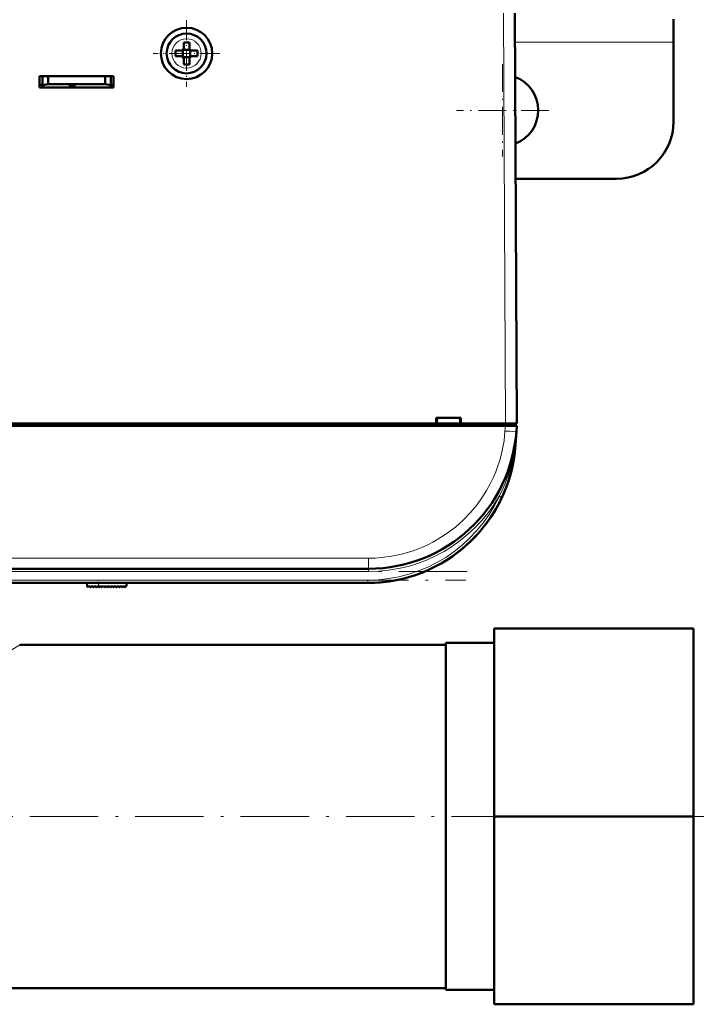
# Model space of a CAD drawing. Extents: x -1351 to 1763, y -1300 to 640.
# Tile 16 of 90: x 467 to 586, y -1300 to -1127. Entities that reach past the tile are written whole.
import ezdxf

# ---------------------------------------------------------------- set-up
doc = ezdxf.new("R2010")
doc.units = 0
doc.linetypes.add('DASHDOT', pattern=[18.5, 12, -3, 0.5, -3])

msp = doc.modelspace()

# ---------------------------------------------------------------- linework, layer by layer
at = {"color": 7, "lineweight": 18}
for p, q in [((551.72, -1126.28), (552.1, -1198.33)), ((496.13, -1130.76), (496.1, -1130.76)), ((581.6, -1131.33), (553.75, -1131.33)), ((493.53, -1133.31), (493.53, -1133.33)), ((498.67, -1133.36), (498.67, -1133.33)), ((496.08, -1135.9), (496.1, -1135.9)), ((552.11, -1198.33), (552.11, -1198.73)), ((552.01, -1199.65), (552.08, -1198.73)), ((554.01, -1199.7), (554.01, -1199.65)), ((551.02, -1211.09), (551.34, -1211.24)), ((551.34, -1211.24), (551.47, -1211.3)), ((355.13, -1221.97), (528.07, -1221.97)), ((528.07, -1221.97), (528.07, -1223.83)), ((528.07, -1224.33), (528.07, -1223.83)), ((528.07, -1224.33), (355.13, -1224.33)), ((355.31, -1225.83), (527.9, -1225.83)), ((527.9, -1225.83), (527.9, -1226.33)), ((480.67, -1227.06), (480.61, -1226.33))]:
    msp.add_line(p, q, dxfattribs=at)
at = {"color": 7, "lineweight": 50}
for p, q in [((553.72, -1126.28), (554.1, -1198.33)), ((581.6, -1127.33), (581.6, -1131.33)), ((495.6, -1131.41), (495.6, -1132.33)), ((496.6, -1131.41), (496.6, -1132.33)), ((581.6, -1131.33), (581.6, -1145.33)), ((495.1, -1132.83), (494.18, -1132.83)), ((495.1, -1133.83), (494.18, -1133.83)), ((495.47, -1132.7), (495.46, -1132.69)), ((495.47, -1133.97), (495.46, -1133.98)), ((496.74, -1132.7), (495.47, -1132.7)), ((495.47, -1133.97), (495.47, -1132.7)), ((496.74, -1133.97), (495.47, -1133.97)), ((495.6, -1135.25), (495.6, -1134.33)), ((496.6, -1135.25), (496.6, -1134.33)), ((496.75, -1132.69), (496.74, -1132.7)), ((496.74, -1132.7), (496.74, -1133.97)), ((496.74, -1133.97), (496.75, -1133.98)), ((497.1, -1132.83), (498.02, -1132.83)), ((498.02, -1133.83), (497.1, -1133.83)), ((470.3, -1139.33), (470.3, -1137.33)), ((470.3, -1137.33), (483.3, -1137.33)), ((470.8, -1137.33), (470.8, -1138.89)), ((471.8, -1138.72), (471.8, -1137.33)), ((481.8, -1137.33), (481.8, -1138.72)), ((482.8, -1137.33), (482.8, -1138.89)), ((483.3, -1137.33), (483.3, -1139.33)), ((470.3, -1138.83), (470.8, -1138.83)), ((483.3, -1139.33), (470.3, -1139.33)), ((470.8, -1138.89), (471.8, -1138.72)), ((470.8, -1139.33), (470.8, -1138.89)), ((475.4, -1139.33), (470.8, -1139.33)), ((471.8, -1138.72), (481.8, -1138.72)), ((475.4, -1139.33), (475.4, -1139.12)), ((475.4, -1139.12), (475.4, -1139.33)), ((476.6, -1139.12), (475.4, -1139.12)), ((475.4, -1139.12), (475.4, -1139.33)), ((476.6, -1139.33), (476.6, -1139.12)), ((482.8, -1139.33), (476.6, -1139.33)), ((481.8, -1138.72), (482.8, -1138.89)), ((482.8, -1138.83), (483.3, -1138.83)), ((482.8, -1138.89), (482.8, -1139.33)), ((571.6, -1155.33), (553.88, -1155.33)), ((553.99, -1176.33), (553.98, -1175.78)), ((445.25, -1198.33), (539.95, -1198.33)), ((539.95, -1198.33), (539.95, -1197.33)), ((539.95, -1197.33), (544.25, -1197.33)), ((539.95, -1198.33), (540.04, -1198.33)), ((540, -1198.33), (544.2, -1198.33)), ((540.1, -1197.33), (540.04, -1198.33)), ((540.1, -1197.33), (540.04, -1198.33)), ((544.17, -1198.33), (540.04, -1198.33)), ((544.1, -1197.33), (544.17, -1198.33)), ((544.17, -1198.33), (544.25, -1198.33)), ((544.25, -1197.33), (544.25, -1198.33)), ((544.25, -1198.33), (552.1, -1198.33)), ((552.1, -1198.33), (554.1, -1198.33)), ((552.11, -1198.33), (553.8, -1198.33)), ((553.8, -1198.73), (553.8, -1198.33)), ((552.08, -1198.73), (331.12, -1198.73)), ((552.08, -1198.73), (554.07, -1198.73)), ((554.01, -1199.65), (553.84, -1202.15)), ((554.07, -1198.73), (554.01, -1199.65)), ((552.23, -1209.51), (552.22, -1209.51)), ((552.23, -1209.51), (552.22, -1209.51)), ((550.94, -1212.37), (551.09, -1212.09)), ((550.94, -1212.37), (550.99, -1212.29)), ((544.03, -1220.72), (544.1, -1220.67)), ((544.03, -1220.72), (544.03, -1220.72)), ((544.17, -1220.61), (544.04, -1220.71)), ((544.23, -1220.56), (544.24, -1220.55)), ((545.61, -1219.37), (545.63, -1219.35)), ((528.07, -1223.83), (355.13, -1223.83)), ((527.9, -1226.33), (355.31, -1226.33)), ((478.65, -1226.92), (478.6, -1226.33)), ((478.82, -1226.98), (478.97, -1226.83)), ((478.97, -1226.83), (479.11, -1227.03)), ((479.27, -1227.05), (479.48, -1226.83)), ((479.48, -1226.83), (479.62, -1227.03)), ((479.78, -1227.05), (479.99, -1226.83)), ((479.99, -1226.83), (480.13, -1227.03)), ((480.29, -1227.05), (480.5, -1226.83)), ((480.5, -1226.83), (480.64, -1227.03)), ((481.01, -1226.83), (480.8, -1227.05)), ((481.15, -1227.03), (481.01, -1226.83)), ((481.52, -1226.83), (481.31, -1227.05)), ((481.66, -1227.03), (481.52, -1226.83)), ((482.03, -1226.83), (481.82, -1227.05)), ((482.17, -1227.03), (482.03, -1226.83)), ((482.54, -1226.83), (482.33, -1227.05)), ((482.68, -1227.03), (482.54, -1226.83)), ((483.05, -1226.83), (482.84, -1227.05)), ((483.19, -1227.03), (483.05, -1226.83)), ((483.56, -1226.83), (483.35, -1227.05)), ((483.7, -1227.03), (483.56, -1226.83)), ((484.07, -1226.83), (483.86, -1227.05)), ((484.21, -1227.03), (484.07, -1226.83)), ((484.58, -1226.83), (484.37, -1227.05)), ((484.72, -1227.03), (484.58, -1226.83)), ((485.09, -1226.83), (484.88, -1227.05)), ((485.23, -1227.03), (485.09, -1226.83)), ((485.56, -1226.83), (485.39, -1227.03)), ((485.6, -1226.33), (485.56, -1226.83)), ((550.1, -1234.33), (585.1, -1234.33)), ((550.1, -1234.33), (550.1, -1267.33)), ((585.1, -1234.33), (585.1, -1267.33)), ((541.6, -1237.18), (466.8, -1237.18)), ((541.6, -1240.6), (541.6, -1236.87)), ((541.6, -1236.87), (550.1, -1236.87)), ((541.6, -1297.79), (541.6, -1240.6)), ((550.1, -1267.33), (585.1, -1267.33)), ((550.1, -1267.33), (550.1, -1300.33)), ((585.1, -1267.33), (585.1, -1300.33)), ((541.6, -1297.48), (-298.4, -1297.48)), ((541.6, -1297.79), (550.1, -1297.79)), ((550.1, -1300.33), (585.1, -1300.33))]:
    msp.add_line(p, q, dxfattribs=at)
at = {"color": 7, "linetype": 'DASHDOT', "lineweight": 18, "ltscale": 0.292499}
msp.add_line((496.1, -1127.48), (496.1, -1139.18), dxfattribs=at)
at = {"color": 7, "linetype": 'DASHDOT', "lineweight": 18, "ltscale": 0.2925}
msp.add_line((501.95, -1133.33), (490.25, -1133.33), dxfattribs=at)
at = {"color": 7, "linetype": 'DASHDOT', "lineweight": 18, "ltscale": 0.40625}
for p, q in [((551.6, -1135.21), (551.6, -1151.46)), ((559.73, -1143.33), (543.48, -1143.33))]:
    msp.add_line(p, q, dxfattribs=at)
at = {"color": 7, "linetype": 'DASHDOT', "lineweight": 18, "ltscale": 0.012015}
msp.add_line((552.11, -1198.29), (552.11, -1198.77), dxfattribs=at)
at = {"color": 7, "linetype": 'DASHDOT', "lineweight": 18}
for p, q in [((545.37, -1224.33), (337.84, -1224.33)), ((338.05, -1225.83), (545.16, -1225.83)), ((-382.4, -1267.33), (625.6, -1267.33))]:
    msp.add_line(p, q, dxfattribs=at)
at = {"color": 7, "linetype": 'DASHDOT', "lineweight": 18, "ltscale": 0.028003}
msp.add_line((480.68, -1227.18), (480.59, -1226.07), dxfattribs=at)
at = {"color": 7, "lineweight": 18}
for points in [[(528.07, -1221.97), (529.21, -1221.95), (530.39, -1221.86), (532.1, -1221.63), (533.85, -1221.26), (535.7, -1220.73), (536.63, -1220.4), (537.55, -1220.02), (538.46, -1219.61), (539.36, -1219.15), (540.71, -1218.37), (542.03, -1217.49), (543.3, -1216.52), (544.65, -1215.33), (545.9, -1214.04), (547.05, -1212.67), (548.09, -1211.22), (548.79, -1210.08), (549.43, -1208.92), (550, -1207.73), (550.38, -1206.83), (550.72, -1205.92), (551.09, -1204.78), (551.39, -1203.65), (551.64, -1202.49), (551.84, -1201.35), (552.01, -1199.65)], [(448.37, -1246.13), (449.67, -1245.77), (450.94, -1245.38), (452.26, -1244.91), (453.55, -1244.41), (455.15, -1243.73), (456.69, -1243.01), (458.64, -1242.03), (460.47, -1241.04), (462.15, -1240.07), (463.74, -1239.12), (466.8, -1237.18)]]:
    msp.add_lwpolyline(points, dxfattribs=at)
at = {"color": 7, "lineweight": 50}
msp.add_circle((496.1, -1133.33), 4.5, dxfattribs=at)
for centre, radius, start, end in [((496.1, -1133.33), 3.5, 90, 0), ((496.1, -1133.33), 3.5, 0, 90), ((495.1, -1132.33), 0.5, 270, 0), ((496.1, -1148.54), 17.14, 89.9996, 91.6715), ((496.1, -1148.5), 17.1, 88.3267, 90.0022), ((497.1, -1132.33), 0.5, 180, 270), ((511.31, -1133.33), 17.13, 178.3286, 181.6729), ((495.1, -1134.33), 0.5, 0, 90), ((497.1, -1134.33), 0.5, 90, 180), ((480.93, -1133.33), 17.1, 359.9978, 1.6733), ((480.93, -1133.33), 17.1, 358.3267, 0.0022), ((496.1, -1118.12), 17.14, 268.3285, 270.0004), ((496.1, -1118.16), 17.1, 269.9978, 271.6733), ((551.6, -1143.33), 6.25, 291.0208, 69.5779), ((571.6, -1145.33), 10, 270, 360), ((551.99, -1176.83), 2, 0.3, 0.7878), ((528.07, -1197.83), 26, 270, 356), ((527.9, -1200.33), 26, 270, 356), ((527.59, -1200.3), 26.31, 352.5155, 355.9841), ((527.82, -1200.32), 26.08, 346.9169, 352.1515), ((527.9, -1200.33), 26, 270, 344.3815), ((527.94, -1200.35), 25.95, 332.4099, 334.5584), ((527.94, -1200.35), 25.95, 332.4099, 334.5584), ((527.9, -1200.33), 26, 313.5793, 331.8315), ((528.18, -1200.64), 25.58, 311.6184, 312.943), ((478.75, -1226.91), 0.1, 185, 315), ((479.2, -1226.98), 0.1, 215, 315), ((479.71, -1226.98), 0.1, 215, 315), ((480.22, -1226.98), 0.1, 215, 315), ((480.73, -1226.98), 0.1, 215, 315), ((481.24, -1226.98), 0.1, 215, 315), ((481.75, -1226.98), 0.1, 215, 315), ((482.26, -1226.98), 0.1, 215, 315), ((482.77, -1226.98), 0.1, 215, 315), ((483.28, -1226.98), 0.1, 215, 315), ((483.79, -1226.98), 0.1, 215, 315), ((484.3, -1226.98), 0.1, 215, 315), ((484.81, -1226.98), 0.1, 215, 315), ((485.31, -1226.97), 0.1, 215, 319.585)]:
    msp.add_arc(centre, radius, start, end, dxfattribs=at)
at = {"color": 7, "lineweight": 18}
for centre, radius, start, end in [((496.1, -1133.33), 2.57, 90, 179.4706), ((496.1, -1133.33), 2.57, 0, 89.4706), ((496.1, -1133.33), 2.57, 180, 269.4706), ((496.1, -1133.33), 2.57, 270, 359.4706), ((502.87, -1196.07), 51.26, 353.1467, 355.997), ((527.95, -1199.09), 26, 332.501, 353.1573), ((527.9, -1200.33), 25.5, 270, 335.0403), ((528.07, -1197.83), 26.5, 270, 329.9738)]:
    msp.add_arc(centre, radius, start, end, dxfattribs=at)
for centre, major_axis, ratio, start_param, end_param in [((552.01, -1199.51), (2, -0.14), 0.069587, 4.717255, 6.283185), ((553.34, -1202.11), (0.499, -0.035), 0.174703, 5.772824, 6.282083)]:
    msp.add_ellipse(centre, major_axis=major_axis, ratio=ratio, start_param=start_param, end_param=end_param, dxfattribs=at)

doc.saveas('drawing.dxf')
